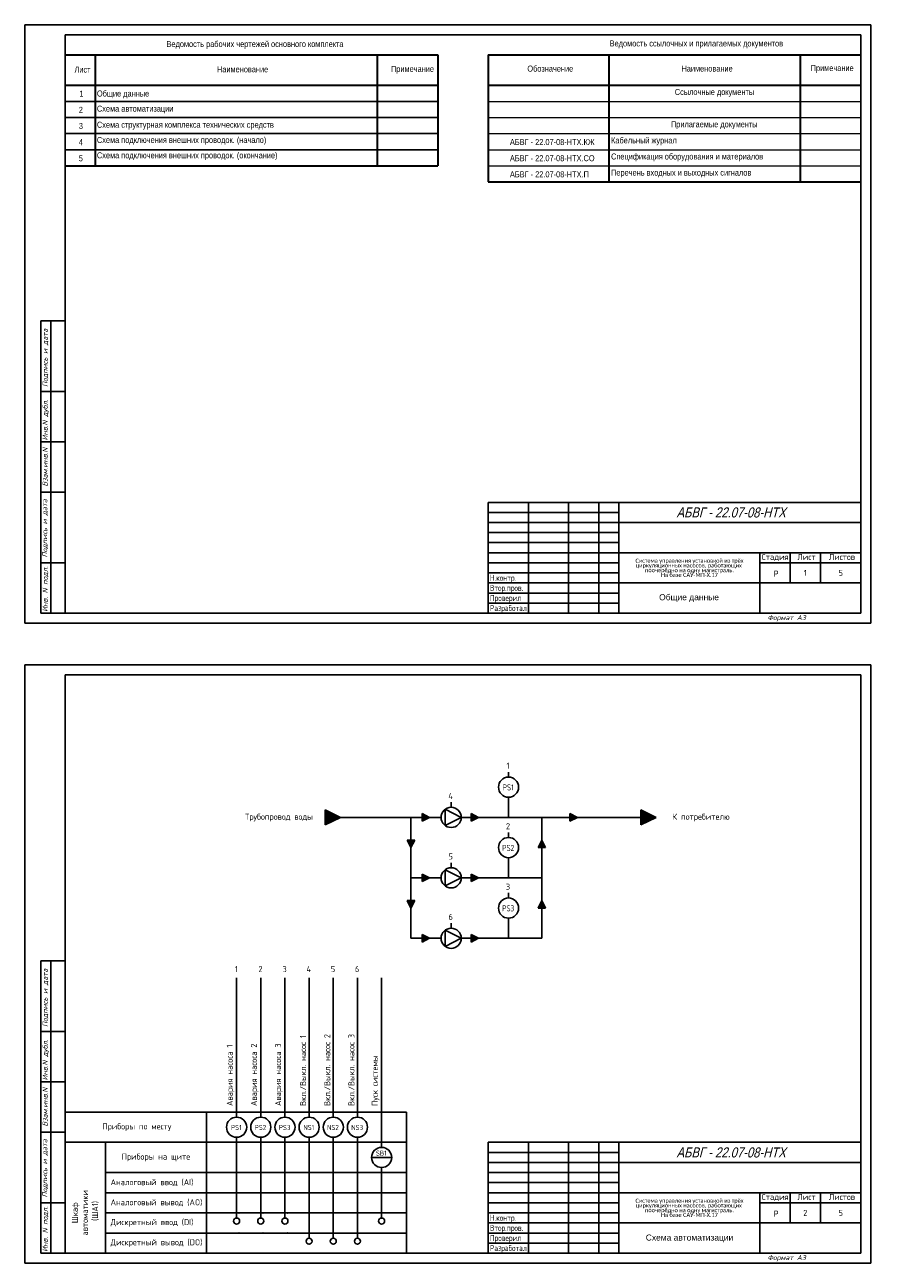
# Model space of a CAD drawing. Header units: millimetres. Extents: x 2821 to 3243, y 895 to 2827.
# Tile 3 of 4: x 2821 to 3243, y 1884 to 2499. Entities that reach past the tile are written whole.
import ezdxf
from ezdxf.enums import TextEntityAlignment as Align

# ---------------------------------------------------------------- set-up
doc = ezdxf.new("R2010")
doc.units = ezdxf.units.MM
for name, color, linetype in [('_FORMAT OSNOVNAJA', 1, 'Continuous'), ('_KIP_NOVOE', 3, 'Continuous'), ('_TABLITSA OSNOVNAJA', 3, 'Continuous'), ('_TABLITSA TONKAJA', 2, 'Continuous'), ('Текст', 7, 'Continuous'), ('Форматка', 4, 'Continuous')]:
    doc.layers.add(name, color=color, linetype=linetype)
doc.layers.add('_Таблицы', color=7, linetype='Continuous', lineweight=15)
doc.layers.add('Слой1', color=10, linetype='Continuous', lineweight=200, plot=False)
doc.styles.add('35', font='romans.shx', dxfattribs={"width": 0.7, "oblique": 15, "height": 3.5})
doc.styles.add('Arial', font='arial.ttf')
doc.styles.add('Romans8', font='romans8.shx', dxfattribs={"width": 0.8, "height": 3})

msp = doc.modelspace()

# ---------------------------------------------------------------- hatches: boundary and pattern name
at = {"ltscale": 10}
h = msp.add_hatch(color=256, dxfattribs=at)
h.dxf.hatch_style = 1
h.paths.add_polyline_path([(2978, 2105.38), (2970.5, 2109.13), (2970.5, 2101.63)])
h = msp.add_hatch(color=256, dxfattribs=at)
h.dxf.hatch_style = 1
h.paths.add_polyline_path([(3134.73, 2105.38), (3127.23, 2109.13), (3127.23, 2101.63)])
h = msp.add_hatch(color=256, dxfattribs=at)
h.dxf.hatch_style = 1
h.paths.add_polyline_path([(3022.26, 2105.38), (3018.51, 2107.25), (3018.51, 2103.5)])
h = msp.add_hatch(color=256, dxfattribs=at)
h.dxf.hatch_style = 1
h.paths.add_polyline_path([(3046.59, 2105.38), (3042.84, 2107.25), (3042.84, 2103.5)])
h = msp.add_hatch(color=256, dxfattribs=at)
h.dxf.hatch_style = 1
h.paths.add_polyline_path([(3095.63, 2105.38), (3091.88, 2107.25), (3091.88, 2103.5)])
h = msp.add_hatch(color=256, dxfattribs=at)
h.dxf.hatch_style = 1
h.paths.add_polyline_path([(3013, 2090.38), (3014.88, 2094.13), (3011.13, 2094.13)])
h = msp.add_hatch(color=256, dxfattribs=at)
h.dxf.hatch_style = 1
h.paths.add_polyline_path([(3078, 2094.13), (3076.13, 2090.38), (3079.88, 2090.38)])
h = msp.add_hatch(color=256, dxfattribs=at)
h.dxf.hatch_style = 1
h.paths.add_polyline_path([(3022.26, 2075.38), (3018.51, 2077.25), (3018.51, 2073.5)])
h = msp.add_hatch(color=256, dxfattribs=at)
h.dxf.hatch_style = 1
h.paths.add_polyline_path([(3046.59, 2075.38), (3042.84, 2077.25), (3042.84, 2073.5)])
h = msp.add_hatch(color=256, dxfattribs=at)
h.dxf.hatch_style = 1
h.paths.add_polyline_path([(3013, 2060.38), (3014.88, 2064.13), (3011.13, 2064.13)])
h = msp.add_hatch(color=256, dxfattribs=at)
h.dxf.hatch_style = 1
h.paths.add_polyline_path([(3078, 2064.13), (3076.13, 2060.38), (3079.88, 2060.38)])
h = msp.add_hatch(color=256, dxfattribs=at)
h.dxf.hatch_style = 1
h.paths.add_polyline_path([(3022.26, 2045.38), (3018.51, 2047.25), (3018.51, 2043.5)])
h = msp.add_hatch(color=256, dxfattribs=at)
h.dxf.hatch_style = 1
h.paths.add_polyline_path([(3046.59, 2045.38), (3042.84, 2047.25), (3042.84, 2043.5)])

# ---------------------------------------------------------------- linework, layer by layer
at = {"color": 7, "linetype": 'Continuous', "lineweight": 30}
for p, q in [((2841.3, 2483.73), (3026.3, 2483.73)), ((2856.3, 2483.73), (2856.3, 2428.73)), ((2996.3, 2483.73), (2996.3, 2428.73)), ((3026.3, 2483.73), (3026.3, 2428.73)), ((2841.3, 2468.73), (3026.3, 2468.73)), ((2841.3, 2428.73), (3026.3, 2428.73))]:
    msp.add_line(p, q, dxfattribs=at)
at = {"color": 7, "linetype": 'Continuous', "lineweight": -3}
for p, q in [((2841.3, 2460.73), (3026.3, 2460.73)), ((2841.3, 2452.73), (3026.3, 2452.73)), ((2841.3, 2444.73), (3026.3, 2444.73)), ((2841.3, 2436.73), (3026.3, 2436.73))]:
    msp.add_line(p, q, dxfattribs=at)
at = {"color": 7, "ltscale": 10}
for p, q in [((3061.47, 2125.38), (3061.47, 2127.88)), ((2970.5, 2109.13), (2970.5, 2101.63)), ((2970.5, 2109.13), (2978, 2105.38)), ((3030.06, 2101.33), (3030.06, 2109.43)), ((3038, 2105.38), (3030.06, 2109.43)), ((3033, 2110.38), (3033, 2112.88)), ((3127.23, 2109.13), (3127.23, 2101.63)), ((3127.23, 2109.13), (3134.73, 2105.38)), ((2978, 2105.38), (2970.5, 2101.63)), ((3018.51, 2107.25), (3018.51, 2103.5)), ((3018.51, 2107.25), (3022.26, 2105.38)), ((3022.26, 2105.38), (3018.51, 2103.5)), ((3038, 2105.38), (3030.06, 2101.33)), ((3042.84, 2107.25), (3042.84, 2103.5)), ((3042.84, 2107.25), (3046.59, 2105.38)), ((3046.59, 2105.38), (3042.84, 2103.5)), ((3091.88, 2107.25), (3091.88, 2103.5)), ((3091.88, 2107.25), (3095.63, 2105.38)), ((3095.63, 2105.38), (3091.88, 2103.5)), ((3134.73, 2105.38), (3127.23, 2101.63)), ((3061.47, 2095.38), (3061.47, 2097.88)), ((3014.88, 2094.13), (3011.13, 2094.13)), ((3013, 2090.38), (3011.13, 2094.13)), ((3014.88, 2094.13), (3013, 2090.38)), ((3076.13, 2090.38), (3078, 2094.13)), ((3076.13, 2090.38), (3079.88, 2090.38)), ((3078, 2094.13), (3079.88, 2090.38)), ((3030.06, 2071.33), (3030.06, 2079.43)), ((3038, 2075.38), (3030.06, 2079.43)), ((3033, 2080.38), (3033, 2082.88)), ((3018.51, 2077.25), (3018.51, 2073.5)), ((3018.51, 2077.25), (3022.26, 2075.38)), ((3022.26, 2075.38), (3018.51, 2073.5)), ((3038, 2075.38), (3030.06, 2071.33)), ((3042.84, 2077.25), (3042.84, 2073.5)), ((3042.84, 2077.25), (3046.59, 2075.38)), ((3046.59, 2075.38), (3042.84, 2073.5)), ((3061.47, 2065.38), (3061.47, 2067.88)), ((3014.88, 2064.13), (3011.13, 2064.13)), ((3013, 2060.38), (3011.13, 2064.13)), ((3014.88, 2064.13), (3013, 2060.38)), ((3076.13, 2060.38), (3078, 2064.13)), ((3076.13, 2060.38), (3079.88, 2060.38)), ((3078, 2064.13), (3079.88, 2060.38)), ((3033, 2050.38), (3033, 2052.88)), ((3018.51, 2047.25), (3018.51, 2043.5)), ((3018.51, 2047.25), (3022.26, 2045.38)), ((3030.06, 2041.33), (3030.06, 2049.43)), ((3038, 2045.38), (3030.06, 2049.43)), ((3042.84, 2047.25), (3042.84, 2043.5)), ((3042.84, 2047.25), (3046.59, 2045.38)), ((3022.26, 2045.38), (3018.51, 2043.5)), ((3038, 2045.38), (3030.06, 2041.33)), ((3046.59, 2045.38), (3042.84, 2043.5)), ((2926.47, 1956.62), (2926.47, 2025.74)), ((2938.47, 1956.62), (2938.47, 2025.74)), ((2950.47, 1956.62), (2950.47, 2025.74)), ((2962.47, 1956.62), (2962.47, 2025.74)), ((2974.47, 1956.62), (2974.47, 2025.74)), ((2986.47, 1956.62), (2986.47, 2025.74)), ((2998.47, 1941.62), (2998.47, 2025.74)), ((2990.25, 1959.12), (2841.32, 1959.12)), ((2911.47, 1959.12), (2911.47, 1889.12)), ((2911.47, 1959.12), (2911.47, 1944.12)), ((3010.83, 1944.12), (2841.32, 1944.12)), ((2927.61, 1944.12), (2841.32, 1944.12)), ((2861.32, 1889.12), (2861.32, 1944.12)), ((2911.47, 1944.12), (2911.47, 1929.12)), ((2926.47, 1946.62), (2926.47, 1906.56)), ((2938.47, 1946.62), (2938.47, 1906.56)), ((2950.47, 1946.62), (2950.47, 1906.56)), ((2962.47, 1946.62), (2962.47, 1896.56)), ((2974.47, 1946.62), (2974.47, 1896.56)), ((2986.47, 1946.62), (2986.47, 1896.56)), ((2998.47, 1931.62), (2998.47, 1906.56)), ((2927.61, 1929.12), (2861.32, 1929.12)), ((2911.47, 1929.12), (2911.47, 1919.12)), ((2927.61, 1929.12), (3010.83, 1929.12)), ((2911.47, 1919.12), (2861.32, 1919.12)), ((2911.47, 1919.12), (3010.83, 1919.12)), ((2911.47, 1919.12), (2911.47, 1909.12)), ((2911.47, 1909.12), (2861.32, 1909.12)), ((2911.47, 1909.12), (3010.83, 1909.12)), ((2911.47, 1909.12), (2911.47, 1899.12)), ((2911.47, 1899.12), (2861.32, 1899.12)), ((2911.47, 1899.12), (3010.83, 1899.12)), ((2911.47, 1899.12), (2911.47, 1889.12))]:
    msp.add_line(p, q, dxfattribs=at)
for p, q in [((3061.47, 2105.38), (3061.47, 2115.38)), ((3028, 2105.38), (2978, 2105.38)), ((2978, 2105.38), (3028, 2105.38)), ((3028, 2105.38), (3013, 2105.38)), ((3013, 2105.38), (3013, 2075.38)), ((3038, 2105.38), (3078, 2105.38)), ((3120.87, 2105.38), (3078, 2105.38)), ((3078, 2075.38), (3078, 2105.38)), ((3120.87, 2105.38), (3127.23, 2105.38)), ((3061.47, 2075.38), (3061.47, 2085.38)), ((3013, 2075.38), (3028, 2075.38)), ((3013, 2075.38), (3013, 2045.38)), ((3038, 2075.38), (3078, 2075.38)), ((3078, 2045.38), (3078, 2075.38)), ((3061.47, 2045.38), (3061.47, 2055.38)), ((3013, 2045.38), (3028, 2045.38)), ((3038, 2045.38), (3078, 2045.38)), ((2926.47, 2015.74), (2926.47, 2025.74)), ((2938.47, 2015.74), (2938.47, 2025.74)), ((2950.47, 2015.74), (2950.47, 2025.74)), ((2990.25, 1959.12), (3010.83, 1959.12)), ((3010.83, 1959.12), (3010.83, 1889.12)), ((2993.47, 1936.62), (3003.47, 1936.62))]:
    msp.add_line(p, q)
for centre, radius in [((3061.47, 2120.38), 5), ((3033, 2105.38), 5), ((3061.47, 2090.38), 5), ((3033, 2075.38), 5), ((3061.47, 2060.38), 5), ((3033, 2045.38), 5), ((2926.47, 1951.62), 5), ((2938.47, 1951.62), 5), ((2950.47, 1951.62), 5), ((2962.47, 1951.62), 5), ((2974.47, 1951.62), 5), ((2986.47, 1951.62), 5), ((2998.47, 1936.62), 5), ((2926.47, 1905.06), 1.5), ((2938.47, 1905.06), 1.5), ((2950.47, 1905.06), 1.5), ((2998.47, 1905.06), 1.5), ((2962.47, 1895.06), 1.5), ((2974.47, 1895.06), 1.5), ((2986.47, 1895.06), 1.5)]:
    msp.add_circle(centre, radius, dxfattribs=at)
at = {"color": 7}
for p in [(2927.61, 1909.12), (2939.61, 1909.12), (2951.61, 1909.12), (2927.61, 1899.12), (2939.61, 1899.12), (2951.61, 1899.12)]:
    msp.add_point(p, dxfattribs=at)
at = {"layer": '_FORMAT OSNOVNAJA', "color": 7}
for p, q in [((3051.3, 2261.73), (3051.3, 2206.73)), ((3236.3, 2261.73), (3051.3, 2261.73)), ((3051.3, 1944.12), (3051.3, 1889.12)), ((3236.3, 1944.12), (3051.3, 1944.12))]:
    msp.add_line(p, q, dxfattribs=at)
at = {"layer": '_TABLITSA OSNOVNAJA', "color": 7}
for p, q in [((3071.3, 2261.73), (3071.3, 2206.73)), ((3091.3, 2206.73), (3091.3, 2261.73)), ((3106.3, 2261.73), (3106.3, 2206.73)), ((3116.3, 2206.73), (3116.3, 2261.73)), ((3236.3, 2251.73), (3116.3, 2251.73)), ((3116.3, 2236.73), (3236.3, 2236.73)), ((3186.3, 2236.73), (3186.3, 2206.73)), ((3186.3, 2231.73), (3236.3, 2231.73)), ((3201.3, 2221.73), (3201.3, 2236.73)), ((3216.3, 2236.73), (3216.3, 2221.73)), ((3236.3, 2221.73), (3116.3, 2221.73)), ((3071.3, 1944.12), (3071.3, 1889.12)), ((3091.3, 1889.12), (3091.3, 1944.12)), ((3106.3, 1944.12), (3106.3, 1889.12)), ((3116.3, 1889.12), (3116.3, 1944.12)), ((3236.3, 1934.12), (3116.3, 1934.12)), ((3116.3, 1919.12), (3236.3, 1919.12)), ((3186.3, 1919.12), (3186.3, 1889.12)), ((3201.3, 1904.12), (3201.3, 1919.12)), ((3216.3, 1919.12), (3216.3, 1904.12)), ((3186.3, 1914.12), (3236.3, 1914.12)), ((3236.3, 1904.12), (3116.3, 1904.12))]:
    msp.add_line(p, q, dxfattribs=at)
at = {"layer": '_TABLITSA TONKAJA', "color": 7}
for p, q in [((3051.3, 2256.73), (3116.3, 2256.73)), ((3051.3, 2251.73), (3116.3, 2251.73)), ((3116.3, 2246.73), (3051.3, 2246.73)), ((3116.3, 2246.73), (3051.3, 2246.73)), ((3051.3, 2241.73), (3116.3, 2241.73)), ((3051.3, 2241.73), (3116.3, 2241.73)), ((3051.3, 2236.73), (3116.3, 2236.73)), ((3051.3, 2236.73), (3116.3, 2236.73)), ((3116.3, 2231.73), (3051.3, 2231.73)), ((3116.3, 2231.73), (3051.3, 2231.73)), ((3051.3, 2226.73), (3116.3, 2226.73)), ((3051.3, 2226.73), (3116.3, 2226.73)), ((3116.3, 2221.73), (3051.3, 2221.73)), ((3116.3, 2221.73), (3051.3, 2221.73)), ((3116.3, 2216.73), (3051.3, 2216.73)), ((3116.3, 2216.73), (3051.3, 2216.73)), ((3051.3, 2211.73), (3116.3, 2211.73)), ((3051.3, 2211.73), (3116.3, 2211.73)), ((3051.3, 1939.12), (3116.3, 1939.12)), ((3051.3, 1934.12), (3116.3, 1934.12)), ((3116.3, 1929.12), (3051.3, 1929.12)), ((3116.3, 1929.12), (3051.3, 1929.12)), ((3051.3, 1924.12), (3116.3, 1924.12)), ((3051.3, 1924.12), (3116.3, 1924.12)), ((3051.3, 1919.12), (3116.3, 1919.12)), ((3051.3, 1919.12), (3116.3, 1919.12)), ((3116.3, 1914.12), (3051.3, 1914.12)), ((3116.3, 1914.12), (3051.3, 1914.12)), ((3051.3, 1909.12), (3116.3, 1909.12)), ((3051.3, 1909.12), (3116.3, 1909.12)), ((3116.3, 1904.12), (3051.3, 1904.12)), ((3116.3, 1904.12), (3051.3, 1904.12)), ((3116.3, 1899.12), (3051.3, 1899.12)), ((3116.3, 1899.12), (3051.3, 1899.12)), ((3051.3, 1894.12), (3116.3, 1894.12)), ((3051.3, 1894.12), (3116.3, 1894.12))]:
    msp.add_line(p, q, dxfattribs=at)
at = {"layer": '_Таблицы', "color": 7, "linetype": 'Continuous', "lineweight": 30}
for p, q in [((3051.3, 2483.73), (3236.3, 2483.73)), ((3051.3, 2483.73), (3051.3, 2420.73)), ((3111.3, 2483.73), (3111.3, 2420.73)), ((3206.3, 2483.73), (3206.3, 2420.73)), ((3051.3, 2468.73), (3236.3, 2468.73)), ((3051.3, 2420.73), (3236.3, 2420.73))]:
    msp.add_line(p, q, dxfattribs=at)
at = {"layer": '_Таблицы', "color": 7, "linetype": 'Continuous', "lineweight": 15}
for p, q in [((3051.3, 2460.73), (3236.3, 2460.73)), ((3051.3, 2452.73), (3236.3, 2452.73)), ((3051.3, 2444.73), (3236.3, 2444.73)), ((3051.3, 2436.73), (3236.3, 2436.73)), ((3051.3, 2428.73), (3236.3, 2428.73))]:
    msp.add_line(p, q, dxfattribs=at)
at = {"layer": 'Слой1', "color": 7, "lineweight": -3}
for p, q in [((2821.3, 2498.73), (2821.3, 2201.73)), ((2821.3, 2498.73), (2821.3, 2201.73)), ((3241.3, 2498.73), (3241.3, 2201.73)), ((3241.3, 2498.73), (3241.3, 2201.73)), ((3241.3, 2498.73), (3241.3, 2201.73)), ((3241.3, 2498.73), (3241.3, 2201.73)), ((3241.3, 2498.73), (3241.3, 2201.73)), ((2821.3, 2181.12), (2821.3, 1884.12)), ((2821.3, 2181.12), (2821.3, 1884.12)), ((3241.3, 2181.12), (3241.3, 1884.12)), ((3241.3, 2181.12), (3241.3, 1884.12)), ((3241.3, 2181.12), (3241.3, 1884.12)), ((3241.3, 2181.12), (3241.3, 1884.12)), ((3241.3, 2181.12), (3241.3, 1884.12))]:
    msp.add_line(p, q, dxfattribs=at)
at = {"layer": 'Слой1', "color": 7, "linetype": 'ByBlock', "lineweight": -3, "ltscale": 0.4}
for p, q in [((2821.3, 2498.73), (3031.3, 2498.73)), ((3026.77, 2498.73), (3241.3, 2498.73)), ((2821.3, 2201.73), (3241.3, 2201.73)), ((2821.3, 2201.73), (3031.3, 2201.73)), ((2821.3, 2201.73), (3031.3, 2201.73)), ((2821.3, 2181.12), (3031.3, 2181.12)), ((3026.77, 2181.12), (3241.3, 2181.12)), ((2821.3, 1884.12), (3241.3, 1884.12)), ((2821.3, 1884.12), (3031.3, 1884.12)), ((2821.3, 1884.12), (3031.3, 1884.12))]:
    msp.add_line(p, q, dxfattribs=at)
at = {"layer": 'Форматка', "color": 7, "lineweight": -3}
for p, q in [((2841.3, 2206.73), (2841.3, 2493.73)), ((2841.3, 2493.73), (3236.3, 2493.73)), ((3236.3, 2493.73), (3236.3, 2206.73)), ((2841.3, 2351.73), (2829.3, 2351.73)), ((2829.3, 2206.73), (2829.3, 2351.73)), ((2834.3, 2206.73), (2834.3, 2351.73)), ((2841.3, 2316.73), (2829.3, 2316.73)), ((2841.3, 2291.73), (2829.3, 2291.73)), ((2841.3, 2266.73), (2829.3, 2266.73)), ((2841.3, 2231.73), (2829.3, 2231.73)), ((3236.3, 2206.73), (2829.3, 2206.73)), ((2841.3, 1889.12), (2841.3, 2176.12)), ((2841.3, 2176.12), (3236.3, 2176.12)), ((3236.3, 2176.12), (3236.3, 1889.12)), ((2841.3, 2034.12), (2829.3, 2034.12)), ((2829.3, 1889.12), (2829.3, 2034.12)), ((2834.3, 1889.12), (2834.3, 2034.12)), ((2841.3, 1999.12), (2829.3, 1999.12)), ((2841.3, 1974.12), (2829.3, 1974.12)), ((2841.3, 1949.12), (2829.3, 1949.12)), ((2841.3, 1914.12), (2829.3, 1914.12)), ((3236.3, 1889.12), (2829.3, 1889.12))]:
    msp.add_line(p, q, dxfattribs=at)

# ---------------------------------------------------------------- texts
at = {"lineweight": -3, "style": 'Arial', "oblique": 15, "width": 0.8}
for p in [(3199.05, 2256.72), (3199.05, 1939.11)]:
    msp.add_text('АБВГ - 22.07-08-НТХ', height=5, dxfattribs=at).set_placement(p, align=Align.MIDDLE_RIGHT)
at = {"color": 7, "style": 'Arial', "width": 0.8}
for p in [(3193.07, 2224.86), (3193.07, 1907.25)]:
    msp.add_text('Р', height=3, dxfattribs=at).set_placement(p)
at = {"color": 7, "linetype": 'Continuous', "lineweight": -3, "char_height": 3, "style": 'Romans8'}
for s, insert, width, attachment_point in [('{\\fArial|b0|i0|c204|p34;Ведомость рабочих чертежей основного комплекта }', (2935.6, 2488.73), 112.3143, 5), ('\\W0.8;{\\fArial|b0|i0|c204|p34;Лист\\fArial|b0|i0|c0|p34;}', (2845.99, 2478), 7.0805, 1), ('\\W0.8;{\\fArial|b0|i0|c204|p34;Наименование}', (2916.73, 2478.13), 31.1111, 1), ('\\W0.8;{\\fArial|b0|i0|c204|p34;Примечание}', (3003.12, 2478.33), 19.9556, 1), ('\\fArial|b0|i0|c0|p34;\\W0.8000000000;\\T1.0000000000;\\o\\l1', (2848.43, 2465.99), 2.0259, 1), ('\\pt24;{\\fArial|b0|i0|c204|p34;Общие данные}', (2857.12, 2466.12), 33.8261, 1), ('\\pt24;{\\fArial|b0|i0|c204|p34;Схема автоматизации}', (2857.12, 2458.62), 122.9431, 1), ('\\fArial|b0|i0|c0|p34;\\W0.8000000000;\\T1.0000000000;\\o\\l2', (2848.13, 2457.99), 2.2483, 1), ('\\fArial|b0|i0|c0|p34;\\W0.8000000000;\\T1.0000000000;\\o\\l3', (2848.14, 2450.01), 2.2128, 1), ('\\pt24;{\\fArial|b0|i0|c204|p34;Схема структурная комплекса технических средств}', (2857.12, 2450.62), 122.9431, 1), ('\\fArial|b0|i0|c0|p34;\\W0.8000000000;\\T1.0000000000;\\o\\l4', (2848.1, 2441.98), 2.2947, 1), ('\\pt24;{\\fArial|b0|i0|c204|p34;Схема подключения внешних проводок. (начало)}', (2857.12, 2443.07), 122.9431, 1), ('{\\fArial|b0|i0|c204|p34;5}', (2848.1, 2433.98), 2.2947, 1), ('\\pt24;{\\fArial|b0|i0|c204|p34;Схема подключения внешних проводок. (окончание)}', (2857.12, 2435.45), 122.9431, 1)]:
    msp.add_mtext(s, dxfattribs=dict(at, insert=insert, width=width, attachment_point=attachment_point))
at = {"width": 70, "attachment_point": 5, "line_spacing_factor": 0.7, "style": 'Arial'}
for s, insert, char_height in [('{\\fCalibri|b0|i0|c204|p34;\\H0.91667x;Система управления установкой из трёх циркуляционных насосов, работающих \\H1.856x; \\H0.53878x;поочерёдно на одну магистраль. \\fCalibri|b0|i0|c0|p34;\\H1.8279x; \\H0.54708x;\\P\\fCalibri|b0|i0|c204|p34;На базе САУ-МП-Х.\\fCalibri|b0|i0|c0|p34;17\\H1.8658x; }', (3151.3, 2229.23), 2.2), ('Общие данные', (3151.09, 2214.22), 3), ('{\\fCalibri|b0|i0|c204|p34;\\H0.91667x;Система управления установкой из трёх циркуляционных насосов, работающих \\H1.856x; \\H0.53878x;поочерёдно на одну магистраль. \\fCalibri|b0|i0|c0|p34;\\H1.8279x; \\H0.54708x;\\P\\fCalibri|b0|i0|c204|p34;На базе САУ-МП-Х.\\fCalibri|b0|i0|c0|p34;17\\H1.8658x; }', (3151.3, 1911.62), 2.2)]:
    msp.add_mtext(s, dxfattribs=dict(at, insert=insert, char_height=char_height))
at = {"layer": '_KIP_NOVOE', "color": 7, "style": 'Arial'}
msp.add_text('Схема автоматизации', height=3, dxfattribs=at).set_placement((3129.61, 1895.37))
at = {"layer": '_Таблицы', "color": 7, "linetype": 'Continuous', "lineweight": 15, "char_height": 3, "attachment_point": 1, "style": 'Romans8'}
for s, insert, width in [('\\W0.8;{\\fArial|b0|i0|c204|p34;Ведомость ссылочных и прилагаемых документов\\fArial|b0|i0|c0|p34;}', (3111.68, 2490.98), 104.4471), ('\\W0.8;{\\fArial|b0|i0|c204|p34;Обозначение\\fArial|b0|i0|c0|p34;}', (3070.81, 2478.48), 25.8667), ('\\W0.8;{\\fArial|b0|i0|c204|p34;Наименование\\fArial|b0|i0|c0|p34;}', (3147.32, 2478.51), 26.2507), ('\\W0.8;{\\fArial|b0|i0|c204|p34;Примечание\\fArial|b0|i0|c0|p34;}', (3211.48, 2478.75), 20.9067), ('\\W0.8;{\\fArial|b0|i0|c204|p34;Ссылочные документы\\fArial|b0|i0|c0|p34;}', (3144.01, 2466.87), 39.5222), ('\\W0.8;{\\fArial|b0|i0|c204|p34;Прилагаемые документы\\fArial|b0|i0|c0|p34;}', (3142.11, 2450.85), 39.3444), ('{\\fArial|b0|i0|c204|p34;АБВГ \\fArial|b0|i0|c0|p34;- 22.07-08-\\fArial|b0|i0|c204|p34;НТХ.КЖ}', (3062.16, 2442.02), 38.2942), ('\\W0.8;{\\fArial|b0|i0|c204|p34;Кабельный журнал\\fArial|b0|i0|c0|p34;}', (3112.37, 2442.87), 34.895), ('{\\fArial|b0|i0|c204|p34;АБВГ \\fArial|b0|i0|c0|p34;- 22.07-08-\\fArial|b0|i0|c204|p34;НТХ.СО}', (3062.16, 2434.02), 42.7251), ('\\W0.8;{\\fArial|b0|i0|c204|p34;Спецификация оборудования и материалов\\fArial|b0|i0|c0|p34;}', (3112.37, 2434.87), 84.3588), ('{\\fArial|b0|i0|c204|p34;АБВГ \\fArial|b0|i0|c0|p34;- 22.07-08-\\fArial|b0|i0|c204|p34;НТХ.П}', (3062.16, 2426.02), 37.5879), ('{\\fArial|b0|i0|c204|p34;Перечень входных и выходных сигналов}', (3112.37, 2426.87), 66.0889)]:
    msp.add_mtext(s, dxfattribs=dict(at, insert=insert, width=width))
at = {"layer": 'Текст', "color": 7, "ltscale": 6.666667, "style": 'Romans8'}
for s, insert, char_height, width, attachment_point in [('Стадия', (3193.8, 2236.13), 3, 15, 2), ('\\pi3.55;Лист', (3201.3, 2236.13), 3, 15, 1), ('\\pi4.1499;Листов', (3216.3, 2236.13), 3, 20, 1), ('1', (3061.2, 2130.99), 3, 11.3228, 5), ('{\\W0.7;PS1}', (3061.31, 2120.25), 3, 11.3228, 5), ('4', (3032.74, 2115.99), 3, 11.3228, 5), ('Трубопровод воды ', (2947.51, 2105.31), 3, 41.4461, 5), ('2', (3061.2, 2100.99), 3, 11.3228, 5), ('К потребителю', (3157.03, 2105.31), 3, 41.4461, 5), ('{\\W0.7;PS2}', (3061.31, 2090.25), 3, 11.3228, 5), ('5', (3032.74, 2085.99), 3, 11.3228, 5), ('3', (3061.2, 2070.99), 3, 11.3228, 5), ('{\\W0.7;PS3}', (3061.31, 2060.25), 3, 11.3228, 5), ('6', (3032.74, 2055.99), 3, 11.3228, 5), ('1', (2926.31, 2030.08), 3, 11.3228, 5), ('2', (2938.31, 2030.08), 3, 11.3228, 5), ('3', (2950.31, 2030.08), 3, 11.3228, 5), ('4', (2962.31, 2030.08), 3, 11.3228, 5), ('5', (2974.31, 2030.08), 3, 11.3228, 5), ('6', (2986.31, 2030.08), 3, 11.3228, 5), ('Приборы по месту', (2876.9, 1951.62), 3, 41.4461, 5), ('PS1', (2926.31, 1951.49), 2.5, 11.3228, 5), ('PS2', (2938.31, 1951.49), 2.5, 11.3228, 5), ('PS3', (2950.31, 1951.49), 2.5, 11.3228, 5), ('NS1', (2962.31, 1951.49), 2.5, 11.3228, 5), ('NS2', (2974.31, 1951.49), 2.5, 11.3228, 5), ('NS3', (2986.31, 1951.49), 2.5, 11.3228, 5), ('Приборы на щите', (2886.4, 1936.62), 3, 50.1488, 5), ('SB1', (2998.31, 1938.75), 2.5, 11.3228, 5), ('Аналоговый ввод (AI)', (2863.91, 1924.12), 3, 49.5065, 4), ('Стадия', (3193.8, 1918.52), 3, 15, 2), ('\\pi3.55;Лист', (3201.3, 1918.52), 3, 15, 1), ('\\pi4.1499;Листов', (3216.3, 1918.52), 3, 20, 1), ('Аналоговый вывод (AO)', (2863.91, 1914.12), 3, 49.5065, 4), ('Дискретный ввод (DI)', (2863.91, 1904.12), 3, 49.5065, 4), ('Дискретный вывод (DO)', (2863.91, 1894.12), 3, 49.5065, 4)]:
    msp.add_mtext(s, dxfattribs=dict(at, insert=insert, char_height=char_height, width=width, attachment_point=attachment_point))
at = {"layer": 'Текст', "color": 7, "char_height": 3, "width": 21.4279, "attachment_point": 1, "style": 'Romans8'}
for insert in [(3052.24, 2240.77), (3052.24, 1923.16)]:
    msp.add_mtext('{\\W0.7;\\P\\P\\PН.контр.   \\PВтор.пров.\\PПроверил\\PРазработал}', dxfattribs=dict(at, insert=insert))
at = {"layer": 'Текст', "color": 7, "ltscale": 100, "char_height": 3, "attachment_point": 5, "style": 'Romans8'}
for s, insert, width in [('\\A1;1', (3208.8, 2226.73), 15), ('\\A1;5', (3226.42, 2226.73), 19.7446), ('\\A1;2', (3208.8, 1909.12), 15), ('\\A1;5', (3226.42, 1909.12), 19.7446)]:
    msp.add_mtext(s, dxfattribs=dict(at, insert=insert, width=width))
at = {"layer": 'Текст', "color": 7, "ltscale": 6.666667, "char_height": 3, "rotation": 90, "style": 'Romans8'}
for s, insert, width, attachment_point in [('Вкл./Выкл. насос 1', (2959.46, 1962.15), 155.893, 4), ('Вкл./Выкл. насос 2', (2971.46, 1962.15), 155.893, 4), ('Вкл./Выкл. насос 3', (2983.46, 1962.15), 155.893, 4), ('Авария насоса 1', (2923.46, 1962.15), 155.893, 4), ('Авария насоса 2', (2935.46, 1962.15), 155.893, 4), ('Авария насоса 3', (2947.46, 1962.15), 155.893, 4), ('Пуск системы', (2995.46, 1962.15), 155.893, 4), ('Шкаф \\Pавтоматики\\P (ША1)', (2851.32, 1909.12), 40, 5)]:
    msp.add_mtext(s, dxfattribs=dict(at, insert=insert, width=width, attachment_point=attachment_point))
at = {"layer": 'Форматка', "color": 7, "lineweight": -3, "style": '35', "oblique": 15, "width": 0.9}
for s, p in [('Подпись и дата', (2832.64, 2318.98)), ('Инв.N дубл.', (2832.64, 2292.43)), ('Взам.инв.N', (2832.64, 2269.56)), ('Подпись и дата', (2832.44, 2234.4)), ('Инв. N подл.', (2832.64, 2207.36)), ('Подпись и дата', (2832.64, 2001.37)), ('Инв.N дубл.', (2832.64, 1974.83)), ('Взам.инв.N', (2832.64, 1951.95)), ('Подпись и дата', (2832.44, 1916.79)), ('Инв. N подл.', (2832.64, 1889.76))]:
    msp.add_text(s, height=2.5, rotation=90, dxfattribs=at).set_placement(p)
at = {"layer": 'Форматка', "color": 7, "lineweight": -3, "style": '35', "oblique": 15}
for p in [(3190.01, 2203.26), (3190.01, 1885.66)]:
    msp.add_text('Формат А3', height=2.5, dxfattribs=at).set_placement(p)

doc.saveas('drawing.dxf')
